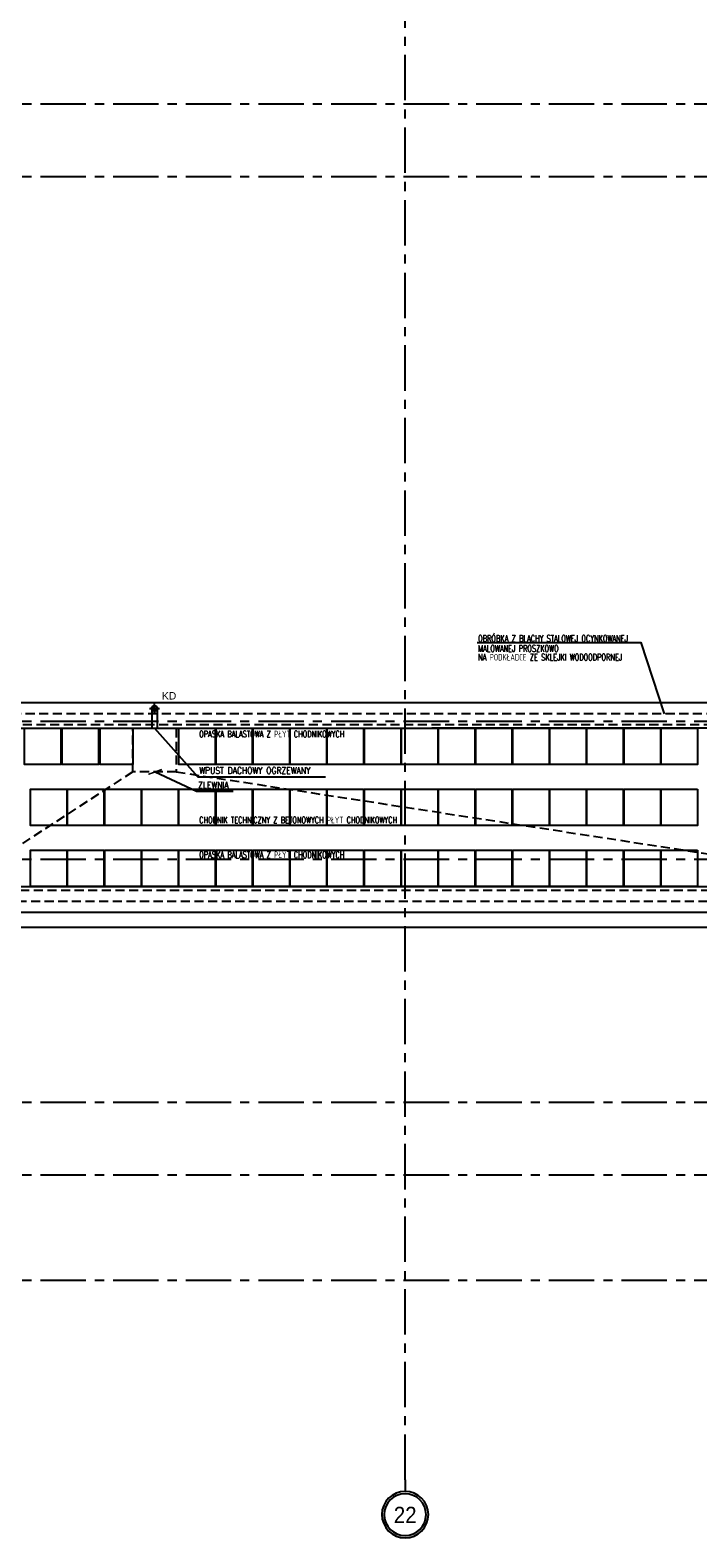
# Model space of a CAD drawing. Extents: x 41755 to 123924, y -112333 to 86187.
# Tile 238 of 256: x 105595 to 106514, y -11036 to -8959. Entities that reach past the tile are written whole.
import ezdxf
from ezdxf.enums import TextEntityAlignment as Align

# ---------------------------------------------------------------- set-up
doc = ezdxf.new("R2010")
doc.units = 0
doc.header["$LTSCALE"] = 50
for name, pattern in [('CENTER', [2, 1.25, -0.25, 0.25, -0.25]), ('DASHDOT2', [12.7, 6.35, -3.175, 0, -3.175]), ('DASHED', [0.75, 0.5, -0.25])]:
    doc.linetypes.add(name, pattern=pattern)
doc.layers.get('0').update_dxf_attribs({"color": 101, "linetype": 'CONTINUOUS'})
for name, color, linetype in [('Ins-wod', 4, 'CONTINUOUS'), ('Os-osie glowne', 1, 'CENTER'), ('Os-osie-opis', 16, 'CONTINUOUS'), ('Pzt-chodniki-hatch', 252, 'CONTINUOUS'), ('Sch-opis', 51, 'CONTINUOUS'), ('W-idok', 8, 'CONTINUOUS'), ('W-izol-w', 144, 'CONTINUOUS'), ('W-widok-spadki', 61, 'CONTINUOUS')]:
    doc.layers.add(name, color=color, linetype=linetype)
doc.styles.add('dwg_opis duży', font='ARIAL.TTF', dxfattribs={"width": 0.9})
doc.styles.add('ROMANS', font='romans', dxfattribs={"width": 0.85})
doc.styles.add('TYTUL2', font='ARIAL.TTF')
doc.dimstyles.new('CHMIELNA', dxfattribs={"dimscale": 3.5, "dimtxt": 4, "dimasz": 1.5, "dimexe": 3, "dimexo": 0, "dimgap": 1, "dimtad": 1, "dimdec": 1, "dimrnd": 0.5, "dimzin": 12, "dimdsep": 46, "dimtxsty": 'ROMANS', "dimblk": 'DIMTICK', "dimcen": 0.09, "dimse1": 1, "dimse2": 1, "dimclrd": 143, "dimclrt": 53, "dimadec": 0, "dimazin": 0, "dimtfac": 1, "dimtdec": 1, "dimtix": 1, "dimtmove": 2, "dimatfit": 2, "dimldrblk": 'ARCHTICK', "dimfxl": 0, "dimtolj": 1, "dimtzin": 0, "dimarcsym": 0})

# ---------------------------------------------------------------- blocks, each defined once
blk = doc.blocks.new('_opis_osi_liczbowy')
blk.add_hatch(color=256).paths.add_polyline_path([(32, 32), (32, 28.8, -1), (32, -28.8), (32, -32, 1)])
for radius in [32, 28.8]:
    blk.add_circle((32, 0), radius)
at = {"style": 'dwg_opis duży', "width": 0.9}
blk.add_attdef('AXNAMEH', text='', height=22.4, rotation=90, dxfattribs=at).set_placement((32, 0), align=Align.MIDDLE_CENTER)
blk = doc.blocks.new('DIMTICK')
for p, q in [((-1, 0), (1, 0)), ((0, 1), (0, -1))]:
    blk.add_line(p, q)
at = {"const_width": 0.141}
blk.add_lwpolyline([(0.71, 0.71), (-0.71, -0.71)], dxfattribs=at)
blk = doc.blocks.new('_gkjgskfjgkdfh')
at = {"linetype": 'DASHDOT2', "ltscale": 0.5}
for points in [[(-7, 0), (7, 0)], [(0, -7), (0, 7)], [(0, 0), (0, -7)]]:
    blk.add_lwpolyline(points, dxfattribs=at)
at = {"ltscale": 2}
for radius in [3.75, 3.25]:
    blk.add_circle((0, 0), radius, dxfattribs=at)

msp = doc.modelspace()

# ---------------------------------------------------------------- linework, layer by layer
at = {"layer": 'Os-osie glowne'}
for points in [[(106110.966, -10955.641), (106110.966, -4978.641)], [(99508.966, -9060.641), (111775.966, -9060.641)], [(99508.966, -9160.641), (111775.966, -9160.641)], [(99508.966, -9910.641), (111775.966, -9910.641)], [(99508.966, -10100.641), (111775.966, -10100.641)], [(99508.966, -10435.641), (111775.966, -10435.641)], [(99508.966, -10535.641), (111775.966, -10535.641)], [(99508.966, -10680.641), (111775.966, -10680.641)]]:
    msp.add_lwpolyline(points, dxfattribs=at)
at = {"layer": 'Os-osie-opis'}
msp.add_lwpolyline([(106110.966, -10955.641), (106110.966, -10971.641)], dxfattribs=at)
at = {"layer": 'Pzt-chodniki-hatch'}
for points in [[(105636.966, -9920.641), (105636.966, -9970.641), (105586.966, -9970.641), (105586.966, -9920.641)], [(105688.966, -9920.641), (105688.966, -9970.641), (105638.966, -9970.641), (105638.966, -9920.641)], [(105735.966, -9920.641), (105735.966, -9970.641), (105690.966, -9970.641), (105690.966, -9920.641)], [(105849.566, -9920.641), (105849.566, -9970.641), (105799.566, -9970.641), (105799.566, -9920.641)], [(105900.636, -9920.641), (105900.636, -9970.641), (105850.636, -9970.641), (105850.636, -9920.641)], [(105951.706, -9920.641), (105951.706, -9970.641), (105901.706, -9970.641), (105901.706, -9920.641)], [(106002.776, -9920.641), (106002.776, -9970.641), (105952.776, -9970.641), (105952.776, -9920.641)], [(106053.846, -9920.641), (106053.846, -9970.641), (106003.846, -9970.641), (106003.846, -9920.641)], [(106104.916, -9920.641), (106104.916, -9970.641), (106054.916, -9970.641), (106054.916, -9920.641)], [(106155.986, -9920.641), (106155.986, -9970.641), (106105.986, -9970.641), (106105.986, -9920.641)], [(106207.056, -9920.641), (106207.056, -9970.641), (106157.056, -9970.641), (106157.056, -9920.641)], [(106258.126, -9920.641), (106258.126, -9970.641), (106208.126, -9970.641), (106208.126, -9920.641)], [(106309.196, -9920.641), (106309.196, -9970.641), (106259.196, -9970.641), (106259.196, -9920.641)], [(106360.266, -9920.641), (106360.266, -9970.641), (106310.266, -9970.641), (106310.266, -9920.641)], [(106411.336, -9920.641), (106411.336, -9970.641), (106361.336, -9970.641), (106361.336, -9920.641)], [(106462.406, -9920.641), (106462.406, -9970.641), (106412.406, -9970.641), (106412.406, -9920.641)], [(106513.476, -9920.641), (106513.476, -9970.641), (106463.476, -9970.641), (106463.476, -9920.641)], [(105645.286, -10004.641), (105645.286, -10054.641), (105595.286, -10054.641), (105595.286, -10004.641)], [(105696.356, -10004.641), (105696.356, -10054.641), (105646.356, -10054.641), (105646.356, -10004.641)], [(105747.426, -10004.641), (105747.426, -10054.641), (105697.426, -10054.641), (105697.426, -10004.641)], [(105798.496, -10004.641), (105798.496, -10054.641), (105748.496, -10054.641), (105748.496, -10004.641)], [(105849.566, -10004.641), (105849.566, -10054.641), (105799.566, -10054.641), (105799.566, -10004.641)], [(105900.636, -10004.641), (105900.636, -10054.641), (105850.636, -10054.641), (105850.636, -10004.641)], [(105951.706, -10004.641), (105951.706, -10054.641), (105901.706, -10054.641), (105901.706, -10004.641)], [(106002.776, -10004.641), (106002.776, -10054.641), (105952.776, -10054.641), (105952.776, -10004.641)], [(106053.846, -10004.641), (106053.846, -10054.641), (106003.846, -10054.641), (106003.846, -10004.641)], [(106104.916, -10004.641), (106104.916, -10054.641), (106054.916, -10054.641), (106054.916, -10004.641)], [(106155.986, -10004.641), (106155.986, -10054.641), (106105.986, -10054.641), (106105.986, -10004.641)], [(106207.056, -10004.641), (106207.056, -10054.641), (106157.056, -10054.641), (106157.056, -10004.641)], [(106258.126, -10004.641), (106258.126, -10054.641), (106208.126, -10054.641), (106208.126, -10004.641)], [(106309.196, -10004.641), (106309.196, -10054.641), (106259.196, -10054.641), (106259.196, -10004.641)], [(106360.266, -10004.641), (106360.266, -10054.641), (106310.266, -10054.641), (106310.266, -10004.641)], [(106411.336, -10004.641), (106411.336, -10054.641), (106361.336, -10054.641), (106361.336, -10004.641)], [(106462.406, -10004.641), (106462.406, -10054.641), (106412.406, -10054.641), (106412.406, -10004.641)], [(106513.476, -10004.641), (106513.476, -10054.641), (106463.476, -10054.641), (106463.476, -10004.641)], [(105645.286, -10088.641), (105645.286, -10138.641), (105595.286, -10138.641), (105595.286, -10088.641)], [(105696.356, -10088.641), (105696.356, -10138.641), (105646.356, -10138.641), (105646.356, -10088.641)], [(105747.426, -10088.641), (105747.426, -10138.641), (105697.426, -10138.641), (105697.426, -10088.641)], [(105798.496, -10088.641), (105798.496, -10138.641), (105748.496, -10138.641), (105748.496, -10088.641)], [(105849.566, -10088.641), (105849.566, -10138.641), (105799.566, -10138.641), (105799.566, -10088.641)], [(105900.636, -10088.641), (105900.636, -10138.641), (105850.636, -10138.641), (105850.636, -10088.641)], [(105951.706, -10088.641), (105951.706, -10138.641), (105901.706, -10138.641), (105901.706, -10088.641)], [(106002.776, -10088.641), (106002.776, -10138.641), (105952.776, -10138.641), (105952.776, -10088.641)], [(106053.846, -10088.641), (106053.846, -10138.641), (106003.846, -10138.641), (106003.846, -10088.641)], [(106104.916, -10088.641), (106104.916, -10138.641), (106054.916, -10138.641), (106054.916, -10088.641)], [(106155.986, -10088.641), (106155.986, -10138.641), (106105.986, -10138.641), (106105.986, -10088.641)], [(106207.056, -10088.641), (106207.056, -10138.641), (106157.056, -10138.641), (106157.056, -10088.641)], [(106258.126, -10088.641), (106258.126, -10138.641), (106208.126, -10138.641), (106208.126, -10088.641)], [(106309.196, -10088.641), (106309.196, -10138.641), (106259.196, -10138.641), (106259.196, -10088.641)], [(106360.266, -10088.641), (106360.266, -10138.641), (106310.266, -10138.641), (106310.266, -10088.641)], [(106411.336, -10088.641), (106411.336, -10138.641), (106361.336, -10138.641), (106361.336, -10088.641)], [(106462.406, -10088.641), (106462.406, -10138.641), (106412.406, -10138.641), (106412.406, -10088.641)], [(106513.476, -10088.641), (106513.476, -10138.641), (106463.476, -10138.641), (106463.476, -10088.641)]]:
    msp.add_lwpolyline(points, close=True, dxfattribs=at)
at = {"layer": 'Sch-opis'}
msp.add_lwpolyline([(106210.271, -9802.648), (106435.548, -9802.648), (106467.86, -9900.641)], dxfattribs=at)
at = {"layer": 'W-idok', "linetype": 'DASHED', "ltscale": 0.5}
for p, q in [((106800.966, -9900.641), (105392.966, -9900.641)), ((106815.966, -9915.641), (105377.966, -9915.641)), ((105355.966, -10143.641), (106815.966, -10143.641)), ((105370.966, -10158.641), (106800.966, -10158.641))]:
    msp.add_line(p, q, dxfattribs=at)
at = {"layer": 'W-idok'}
for points in [[(105762.216, -9893.141), (105762.216, -9920.641)], [(105769.716, -9893.142), (105769.716, -9920.641)]]:
    msp.add_lwpolyline(points, dxfattribs=at)
at = {"layer": 'W-izol-w', "linetype": 'Continuous'}
for p, q in [((106785.966, -9885.641), (105407.966, -9885.641)), ((105350.966, -10138.641), (106820.966, -10138.641)), ((105385.966, -10173.641), (106785.966, -10173.641))]:
    msp.add_line(p, q, dxfattribs=at)
for points in [[(105372.966, -9920.641), (106147.966, -9920.641)], [(106820.966, -9920.641), (106147.966, -9920.641)], [(105395.966, -10194.641), (106775.966, -10194.641)]]:
    msp.add_lwpolyline(points, dxfattribs=at)
at = {"layer": 'W-widok-spadki', "linetype": 'DASHED', "ltscale": 0.5}
msp.add_lwpolyline([(105735.966, -9980.641), (105735.966, -9920.641), (105795.966, -9920.641), (105795.966, -9980.641)], close=True, dxfattribs=at)
for points in [[(105735.966, -9980.641), (105492.966, -10138.641)], [(105795.966, -9980.641), (106820.966, -10138.641)]]:
    msp.add_lwpolyline(points, dxfattribs=at)

# ---------------------------------------------------------------- block references
at = {"layer": 'Ins-wod'}
msp.add_blockref('_gkjgskfjgkdfh', (105765.944, -9893.141), dxfattribs=at)
at = {"layer": 'Os-osie-opis'}
ref = msp.add_blockref('_opis_osi_liczbowy', (106110.966, -10971.641), dxfattribs=dict(at, xscale=-1, rotation=89.99999999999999))
ref.add_attrib('AXNAMEH', '22', dxfattribs={"layer": '0', "height": 22.4, "style": 'dwg_opis duży', "width": 0.9}).set_placement((106111.076, -11004.023), align=Align.MIDDLE_CENTER)

# ---------------------------------------------------------------- texts
at = {"layer": 'Ins-wod', "insert": (105776.164, -9870.75), "char_height": 10.2123, "width": 1336.21749, "attachment_point": 1, "style": 'TYTUL2'}
msp.add_mtext('KD', dxfattribs=at)
at = {"layer": 'Sch-opis', "style": 'ROMANS', "width": 0.7}
for s, p in [('OBRÓBKA Z BLACHY STALOWEJ OCYNKOWANEJ', (106211.48, -9801.414)), ('MALOWANEJ PROSZKOWO', (106211.48, -9815.196)), ('NA PODKŁADCE ZE SKLEJKI WODOODPORNEJ', (106211.48, -9827.251)), ('OPASKA BALASTOWA Z PŁYT CHODNIKOWYCH', (105827.469, -9933.022)), ('CHODNIK TECHNICZNY Z BETONOWYCH PŁYT CHODNIKOWYCH', (105827.469, -10051.478)), ('OPASKA BALASTOWA Z PŁYT CHODNIKOWYCH', (105827.469, -10099.307))]:
    msp.add_text(s, height=9, dxfattribs=at).set_placement(p)
at = {"layer": 'Sch-opis', "char_height": 9, "width": 203.76147, "attachment_point": 1, "style": 'ROMANS'}
for s, insert in [('WPUST DACHOWY OGRZEWANY', (105827.663, -9974.209)), ('ZLEWNIA', (105825.837, -9994.192))]:
    msp.add_mtext(s, dxfattribs=dict(at, insert=insert))

# ---------------------------------------------------------------- leaders
at = {"layer": 'Sch-opis'}
for points in [[(105765.966, -9920.641), (105825.656, -9987.276), (106001.237, -9987.276)], [(105766.83, -9980.641), (105823.83, -10007.259), (105874.115, -10007.259)]]:
    msp.add_leader(points, dimstyle='CHMIELNA', override={"dimasz": 4, "dimgap": 1, "dimtad": 0}, dxfattribs=at)

doc.saveas('drawing.dxf')
